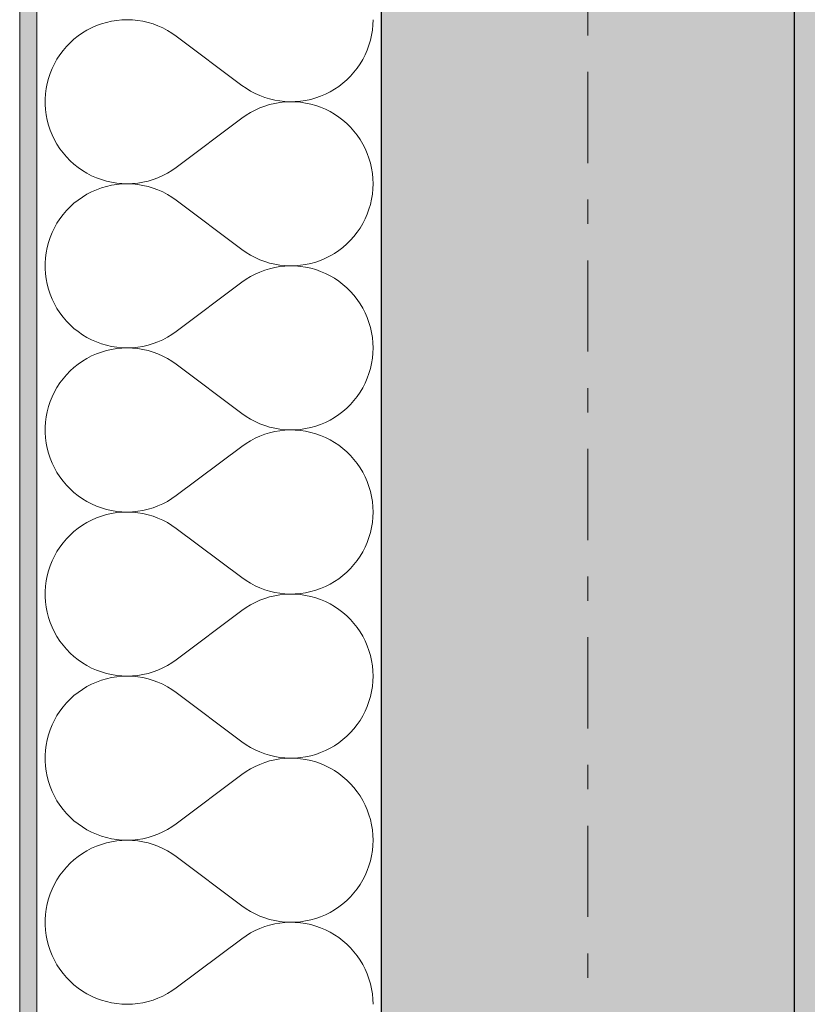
# Model space of a CAD drawing. Extents: x 100 to 2982, y 37 to 2050.
# Tile 7 of 135: x 620 to 666, y 622 to 679. Entities that reach past the tile are written whole.
import ezdxf
from ezdxf.xclip import XClip

# ---------------------------------------------------------------- set-up
doc = ezdxf.new("R2010")
doc.units = 0
doc.header["$MEASUREMENT"] = 0
doc.header["$XCLIPFRAME"] = 0
doc.linetypes.add('Przerywana podwójnie', pattern=[54.680554, 26.458333, -10.583333, 7.055556, -10.583333])
for name, color, linetype in [('410-K Osie', 7, 'Continuous'), ('420-K Ściany', 7, 'Continuous'), ('820-G Rysunki Obrazki', 7, 'Continuous')]:
    doc.layers.add(name, color=color, linetype=linetype)
pattern_1 = [(0, (-18316.349, -206.5255), (0, 8.660254), [0, -5]), (0, (-18313.849, -202.195), (0, 8.660254), [0, -5])]

# ---------------------------------------------------------------- blocks, each defined once
blk = doc.blocks.new('*X17')
at = {"layer": '420-K Ściany', "color": 174, "linetype": 'Continuous', "lineweight": 5, "ltscale": 0.2}
for p, q in [((624.546, 678.948), (624.259, 678.843)), ((624.839, 679.035), (624.546, 678.948)), ((625.137, 679.102), (624.839, 679.035)), ((625.438, 679.151), (625.137, 679.102)), ((625.743, 679.179), (625.438, 679.151)), ((626.048, 679.189), (625.743, 679.179)), ((626.353, 679.178), (626.048, 679.189)), ((626.658, 679.149), (626.353, 679.178)), ((626.959, 679.099), (626.658, 679.149)), ((627.257, 679.031), (626.959, 679.099)), ((627.55, 678.943), (627.257, 679.031)), ((627.836, 678.837), (627.55, 678.943)), ((640.288, 678.588), (640.316, 678.888)), ((640.316, 678.888), (640.326, 679.189)), ((623.446, 678.421), (623.196, 678.246)), ((623.708, 678.579), (623.446, 678.421)), ((623.979, 678.72), (623.708, 678.579)), ((624.259, 678.843), (623.979, 678.72)), ((628.115, 678.713), (627.836, 678.837)), ((628.386, 678.571), (628.115, 678.713)), ((628.647, 678.412), (628.386, 678.571)), ((628.897, 678.236), (628.647, 678.412)), ((640.174, 677.997), (640.24, 678.29)), ((640.24, 678.29), (640.288, 678.588)), ((622.73, 677.85), (622.517, 677.631)), ((622.957, 678.056), (622.73, 677.85)), ((623.196, 678.246), (622.957, 678.056)), ((628.897, 678.236), (632.707, 675.379)), ((640.089, 677.707), (640.174, 677.997)), ((622.136, 677.154), (621.969, 676.898)), ((622.319, 677.399), (622.136, 677.154)), ((622.517, 677.631), (622.319, 677.399)), ((639.729, 676.88), (639.866, 677.148)), ((639.866, 677.148), (639.987, 677.424)), ((639.987, 677.424), (640.089, 677.707)), ((621.819, 676.632), (621.687, 676.356)), ((621.969, 676.898), (621.819, 676.632)), ((639.404, 676.373), (639.574, 676.622)), ((639.574, 676.622), (639.729, 676.88)), ((621.572, 676.073), (621.475, 675.783)), ((621.687, 676.356), (621.572, 676.073)), ((639.018, 675.911), (639.218, 676.136)), ((639.218, 676.136), (639.404, 676.373)), ((621.398, 675.488), (621.339, 675.188)), ((621.475, 675.783), (621.398, 675.488)), ((638.338, 675.318), (638.577, 675.501)), ((638.577, 675.501), (638.804, 675.699)), ((638.804, 675.699), (639.018, 675.911)), ((621.3, 674.885), (621.281, 674.58)), ((621.339, 675.188), (621.3, 674.885)), ((632.707, 675.379), (632.953, 675.206)), ((632.953, 675.206), (633.21, 675.049)), ((633.21, 675.049), (633.477, 674.909)), ((633.477, 674.909), (633.752, 674.785)), ((637.28, 674.747), (637.558, 674.864)), ((637.558, 674.864), (637.827, 674.999)), ((637.827, 674.999), (638.087, 675.151)), ((638.087, 675.151), (638.338, 675.318)), ((621.281, 674.58), (621.281, 674.274)), ((633.752, 674.785), (634.034, 674.679)), ((634.034, 674.679), (634.322, 674.592)), ((634.322, 674.592), (634.615, 674.522)), ((634.615, 674.331), (634.322, 674.262)), ((634.615, 674.522), (634.912, 674.472)), ((634.912, 674.382), (634.615, 674.331)), ((634.912, 674.472), (635.211, 674.44)), ((635.211, 674.414), (634.912, 674.382)), ((635.211, 674.44), (635.512, 674.427)), ((635.512, 674.427), (635.211, 674.414)), ((635.512, 674.427), (635.813, 674.433)), ((635.813, 674.42), (635.512, 674.427)), ((635.813, 674.433), (636.114, 674.459)), ((636.114, 674.395), (635.813, 674.42)), ((636.114, 674.459), (636.411, 674.503)), ((636.411, 674.351), (636.114, 674.395)), ((636.411, 674.503), (636.706, 674.566)), ((636.706, 674.288), (636.411, 674.351)), ((636.706, 674.566), (636.996, 674.647)), ((636.996, 674.206), (636.706, 674.288)), ((636.996, 674.647), (637.28, 674.747)), ((621.281, 674.274), (621.3, 673.969)), ((621.3, 673.969), (621.339, 673.666)), ((633.21, 673.805), (632.953, 673.648)), ((633.477, 673.945), (633.21, 673.805)), ((633.752, 674.069), (633.477, 673.945)), ((634.034, 674.174), (633.752, 674.069)), ((634.322, 674.262), (634.034, 674.174)), ((637.28, 674.107), (636.996, 674.206)), ((637.558, 673.989), (637.28, 674.107)), ((637.827, 673.855), (637.558, 673.989)), ((638.087, 673.703), (637.827, 673.855)), ((621.339, 673.666), (621.398, 673.366)), ((621.398, 673.366), (621.475, 673.071)), ((628.897, 670.617), (632.707, 673.474)), ((632.953, 673.648), (632.707, 673.474)), ((638.338, 673.536), (638.087, 673.703)), ((638.577, 673.352), (638.338, 673.536)), ((638.804, 673.155), (638.577, 673.352)), ((639.018, 672.943), (638.804, 673.155)), ((621.475, 673.071), (621.572, 672.781)), ((621.572, 672.781), (621.687, 672.497)), ((639.218, 672.718), (639.018, 672.943)), ((639.404, 672.481), (639.218, 672.718)), ((621.687, 672.497), (621.819, 672.222)), ((621.819, 672.222), (621.969, 671.956)), ((639.574, 672.232), (639.404, 672.481)), ((639.729, 671.974), (639.574, 672.232)), ((621.969, 671.956), (622.136, 671.7)), ((622.136, 671.7), (622.319, 671.455)), ((622.319, 671.455), (622.517, 671.223)), ((639.866, 671.706), (639.729, 671.974)), ((639.987, 671.429), (639.866, 671.706)), ((640.089, 671.146), (639.987, 671.429)), ((622.517, 671.223), (622.73, 671.003)), ((622.73, 671.003), (622.957, 670.798)), ((640.174, 670.857), (640.089, 671.146)), ((640.24, 670.563), (640.174, 670.857)), ((622.957, 670.798), (623.196, 670.608)), ((623.196, 670.608), (623.446, 670.433)), ((623.446, 670.433), (623.708, 670.275)), ((628.386, 670.283), (628.647, 670.442)), ((628.647, 670.442), (628.897, 670.617)), ((640.288, 670.266), (640.24, 670.563)), ((623.708, 670.275), (623.979, 670.134)), ((623.979, 670.134), (624.259, 670.011)), ((624.259, 670.011), (624.546, 669.906)), ((624.546, 669.906), (624.839, 669.819)), ((624.839, 669.819), (625.137, 669.751)), ((625.137, 669.751), (625.438, 669.703)), ((626.658, 669.705), (626.959, 669.755)), ((626.959, 669.755), (627.257, 669.823)), ((627.257, 669.823), (627.55, 669.911)), ((627.55, 669.911), (627.836, 670.017)), ((627.836, 670.017), (628.115, 670.141)), ((628.115, 670.141), (628.386, 670.283)), ((640.316, 669.966), (640.288, 670.266)), ((640.326, 669.665), (640.316, 669.966)), ((623.979, 669.196), (623.708, 669.055)), ((624.259, 669.319), (623.979, 669.196)), ((624.546, 669.424), (624.259, 669.319)), ((624.839, 669.511), (624.546, 669.424)), ((625.137, 669.578), (624.839, 669.511)), ((625.438, 669.627), (625.137, 669.578)), ((625.438, 669.703), (625.743, 669.674)), ((625.743, 669.656), (625.438, 669.627)), ((625.743, 669.674), (626.048, 669.665)), ((626.048, 669.665), (625.743, 669.656)), ((626.048, 669.665), (626.353, 669.675)), ((626.353, 669.655), (626.048, 669.665)), ((626.353, 669.675), (626.658, 669.705)), ((626.658, 669.625), (626.353, 669.655)), ((626.959, 669.575), (626.658, 669.625)), ((627.257, 669.507), (626.959, 669.575)), ((627.55, 669.419), (627.257, 669.507)), ((627.836, 669.313), (627.55, 669.419)), ((628.115, 669.189), (627.836, 669.313)), ((628.386, 669.047), (628.115, 669.189)), ((640.288, 669.064), (640.316, 669.364)), ((640.316, 669.364), (640.326, 669.665)), ((623.196, 668.722), (622.957, 668.532)), ((623.446, 668.897), (623.196, 668.722)), ((623.708, 669.055), (623.446, 668.897)), ((628.647, 668.888), (628.386, 669.047)), ((628.897, 668.713), (628.647, 668.888)), ((628.897, 668.713), (632.707, 665.855)), ((640.174, 668.473), (640.24, 668.767)), ((640.24, 668.767), (640.288, 669.064)), ((622.517, 668.107), (622.319, 667.875)), ((622.73, 668.327), (622.517, 668.107)), ((622.957, 668.532), (622.73, 668.327)), ((639.987, 667.9), (640.089, 668.184)), ((640.089, 668.184), (640.174, 668.473)), ((622.136, 667.63), (621.969, 667.374)), ((622.319, 667.875), (622.136, 667.63)), ((639.729, 667.356), (639.866, 667.624)), ((639.866, 667.624), (639.987, 667.9)), ((621.819, 667.108), (621.687, 666.833)), ((621.969, 667.374), (621.819, 667.108)), ((639.404, 666.849), (639.574, 667.098)), ((639.574, 667.098), (639.729, 667.356)), ((621.572, 666.549), (621.475, 666.259)), ((621.687, 666.833), (621.572, 666.549)), ((638.804, 666.175), (639.018, 666.387)), ((639.018, 666.387), (639.218, 666.612)), ((639.218, 666.612), (639.404, 666.849)), ((621.398, 665.964), (621.339, 665.664)), ((621.475, 666.259), (621.398, 665.964)), ((632.707, 665.855), (632.953, 665.682)), ((638.087, 665.627), (638.338, 665.794)), ((638.338, 665.794), (638.577, 665.977)), ((638.577, 665.977), (638.804, 666.175)), ((621.3, 665.361), (621.281, 665.056)), ((621.339, 665.664), (621.3, 665.361)), ((632.953, 665.682), (633.21, 665.525)), ((633.21, 665.525), (633.477, 665.385)), ((633.477, 665.385), (633.752, 665.261)), ((633.752, 665.261), (634.034, 665.156)), ((634.034, 665.156), (634.322, 665.068)), ((636.996, 665.124), (637.28, 665.223)), ((637.28, 665.223), (637.558, 665.341)), ((637.558, 665.341), (637.827, 665.475)), ((637.827, 665.475), (638.087, 665.627)), ((621.281, 665.056), (621.281, 664.75)), ((621.281, 664.75), (621.3, 664.445)), ((634.034, 664.65), (633.752, 664.545)), ((634.322, 664.738), (634.034, 664.65)), ((634.322, 665.068), (634.615, 664.999)), ((634.615, 664.808), (634.322, 664.738)), ((634.615, 664.999), (634.912, 664.948)), ((634.912, 664.858), (634.615, 664.808)), ((634.912, 664.948), (635.211, 664.916)), ((635.211, 664.89), (634.912, 664.858)), ((635.211, 664.916), (635.512, 664.903)), ((635.512, 664.903), (635.211, 664.89)), ((635.512, 664.903), (635.813, 664.91)), ((635.813, 664.897), (635.512, 664.903)), ((635.813, 664.91), (636.114, 664.935)), ((636.114, 664.871), (635.813, 664.897)), ((636.114, 664.935), (636.411, 664.979)), ((636.411, 664.827), (636.114, 664.871)), ((636.411, 664.979), (636.706, 665.042)), ((636.706, 664.764), (636.411, 664.827)), ((636.706, 665.042), (636.996, 665.124)), ((636.996, 664.683), (636.706, 664.764)), ((637.28, 664.583), (636.996, 664.683)), ((637.558, 664.466), (637.28, 664.583)), ((621.3, 664.445), (621.339, 664.142)), ((621.339, 664.142), (621.398, 663.842)), ((632.953, 664.124), (632.707, 663.951)), ((633.21, 664.281), (632.953, 664.124)), ((633.477, 664.421), (633.21, 664.281)), ((633.752, 664.545), (633.477, 664.421)), ((637.827, 664.331), (637.558, 664.466)), ((638.087, 664.179), (637.827, 664.331)), ((638.338, 664.012), (638.087, 664.179)), ((638.577, 663.829), (638.338, 664.012)), ((621.398, 663.842), (621.475, 663.547)), ((621.475, 663.547), (621.572, 663.257)), ((628.897, 661.094), (632.707, 663.951)), ((638.804, 663.631), (638.577, 663.829)), ((639.018, 663.419), (638.804, 663.631)), ((621.572, 663.257), (621.687, 662.974)), ((621.687, 662.974), (621.819, 662.698)), ((639.218, 663.194), (639.018, 663.419)), ((639.404, 662.957), (639.218, 663.194)), ((639.574, 662.708), (639.404, 662.957)), ((621.819, 662.698), (621.969, 662.432)), ((621.969, 662.432), (622.136, 662.176)), ((639.729, 662.45), (639.574, 662.708)), ((639.866, 662.182), (639.729, 662.45)), ((622.136, 662.176), (622.319, 661.931)), ((622.319, 661.931), (622.517, 661.699)), ((639.987, 661.906), (639.866, 662.182)), ((640.089, 661.622), (639.987, 661.906)), ((622.517, 661.699), (622.73, 661.48)), ((622.73, 661.48), (622.957, 661.274)), ((622.957, 661.274), (623.196, 661.084)), ((640.174, 661.333), (640.089, 661.622)), ((640.24, 661.04), (640.174, 661.333)), ((623.196, 661.084), (623.446, 660.909)), ((623.446, 660.909), (623.708, 660.751)), ((623.708, 660.751), (623.979, 660.61)), ((623.979, 660.61), (624.259, 660.487)), ((627.836, 660.493), (628.115, 660.617)), ((628.115, 660.617), (628.386, 660.759)), ((628.386, 660.759), (628.647, 660.918)), ((628.647, 660.918), (628.897, 661.094)), ((640.288, 660.742), (640.24, 661.04)), ((640.316, 660.442), (640.288, 660.742)), ((624.259, 660.487), (624.546, 660.382)), ((624.546, 660.382), (624.839, 660.295)), ((624.839, 660.295), (625.137, 660.228)), ((625.137, 660.055), (624.839, 659.987)), ((625.137, 660.228), (625.438, 660.179)), ((625.438, 660.103), (625.137, 660.055)), ((625.438, 660.179), (625.743, 660.15)), ((625.743, 660.132), (625.438, 660.103)), ((625.743, 660.15), (626.048, 660.141)), ((626.048, 660.141), (625.743, 660.132)), ((626.048, 660.141), (626.353, 660.151)), ((626.353, 660.131), (626.048, 660.141)), ((626.353, 660.151), (626.658, 660.181)), ((626.658, 660.101), (626.353, 660.131)), ((626.658, 660.181), (626.959, 660.231)), ((626.959, 660.052), (626.658, 660.101)), ((626.959, 660.231), (627.257, 660.299)), ((627.257, 659.983), (626.959, 660.052)), ((627.257, 660.299), (627.55, 660.387)), ((627.55, 660.387), (627.836, 660.493)), ((640.326, 660.141), (640.316, 660.442)), ((640.316, 659.84), (640.326, 660.141)), ((623.708, 659.531), (623.446, 659.373)), ((623.979, 659.672), (623.708, 659.531)), ((624.259, 659.795), (623.979, 659.672)), ((624.546, 659.901), (624.259, 659.795)), ((624.839, 659.987), (624.546, 659.901)), ((627.55, 659.896), (627.257, 659.983)), ((627.836, 659.789), (627.55, 659.896)), ((628.115, 659.665), (627.836, 659.789)), ((628.386, 659.523), (628.115, 659.665)), ((628.647, 659.364), (628.386, 659.523)), ((640.24, 659.243), (640.288, 659.54)), ((640.288, 659.54), (640.316, 659.84)), ((622.957, 659.008), (622.73, 658.803)), ((623.196, 659.198), (622.957, 659.008)), ((623.446, 659.373), (623.196, 659.198)), ((628.897, 659.189), (628.647, 659.364)), ((628.897, 659.189), (632.707, 656.332)), ((640.089, 658.66), (640.174, 658.949)), ((640.174, 658.949), (640.24, 659.243)), ((622.319, 658.351), (622.136, 658.106)), ((622.517, 658.583), (622.319, 658.351)), ((622.73, 658.803), (622.517, 658.583)), ((639.866, 658.101), (639.987, 658.377)), ((639.987, 658.377), (640.089, 658.66)), ((621.969, 657.85), (621.819, 657.584)), ((622.136, 658.106), (621.969, 657.85)), ((639.574, 657.574), (639.729, 657.833)), ((639.729, 657.833), (639.866, 658.101)), ((621.687, 657.309), (621.572, 657.026)), ((621.819, 657.584), (621.687, 657.309)), ((639.218, 657.088), (639.404, 657.326)), ((639.404, 657.326), (639.574, 657.574)), ((621.475, 656.736), (621.398, 656.44)), ((621.572, 657.026), (621.475, 656.736)), ((638.577, 656.454), (638.804, 656.652)), ((638.804, 656.652), (639.018, 656.863)), ((639.018, 656.863), (639.218, 657.088)), ((621.339, 656.14), (621.3, 655.837)), ((621.398, 656.44), (621.339, 656.14)), ((632.707, 656.332), (632.953, 656.159)), ((632.953, 656.159), (633.21, 656.002)), ((633.21, 656.002), (633.477, 655.861)), ((637.827, 655.951), (638.087, 656.103)), ((638.087, 656.103), (638.338, 656.271)), ((638.338, 656.271), (638.577, 656.454)), ((621.3, 655.837), (621.281, 655.532)), ((621.281, 655.532), (621.281, 655.226)), ((633.477, 655.861), (633.752, 655.738)), ((633.752, 655.738), (634.034, 655.632)), ((634.034, 655.632), (634.322, 655.544)), ((634.322, 655.544), (634.615, 655.475)), ((634.615, 655.475), (634.912, 655.424)), ((636.114, 655.411), (636.411, 655.455)), ((636.411, 655.455), (636.706, 655.518)), ((636.706, 655.518), (636.996, 655.6)), ((636.996, 655.6), (637.28, 655.699)), ((637.28, 655.699), (637.558, 655.817)), ((637.558, 655.817), (637.827, 655.951)), ((621.281, 655.226), (621.3, 654.922)), ((621.3, 654.922), (621.339, 654.618)), ((633.477, 654.897), (633.21, 654.757)), ((633.752, 655.021), (633.477, 654.897)), ((634.034, 655.127), (633.752, 655.021)), ((634.322, 655.214), (634.034, 655.127)), ((634.615, 655.284), (634.322, 655.214)), ((634.912, 655.334), (634.615, 655.284)), ((634.912, 655.424), (635.211, 655.392)), ((635.211, 655.366), (634.912, 655.334)), ((635.211, 655.392), (635.512, 655.38)), ((635.512, 655.379), (635.211, 655.366)), ((635.512, 655.38), (635.813, 655.386)), ((635.813, 655.373), (635.512, 655.379)), ((635.813, 655.386), (636.114, 655.411)), ((636.114, 655.347), (635.813, 655.373)), ((636.411, 655.303), (636.114, 655.347)), ((636.706, 655.24), (636.411, 655.303)), ((636.996, 655.159), (636.706, 655.24)), ((637.28, 655.059), (636.996, 655.159)), ((637.558, 654.942), (637.28, 655.059)), ((637.827, 654.807), (637.558, 654.942)), ((621.339, 654.618), (621.398, 654.319)), ((621.398, 654.319), (621.475, 654.023)), ((628.897, 651.57), (632.707, 654.427)), ((632.953, 654.6), (632.707, 654.427)), ((633.21, 654.757), (632.953, 654.6)), ((638.087, 654.656), (637.827, 654.807)), ((638.338, 654.488), (638.087, 654.656)), ((638.577, 654.305), (638.338, 654.488)), ((638.804, 654.107), (638.577, 654.305)), ((621.475, 654.023), (621.572, 653.733)), ((621.572, 653.733), (621.687, 653.45)), ((639.018, 653.895), (638.804, 654.107)), ((639.218, 653.67), (639.018, 653.895)), ((621.687, 653.45), (621.819, 653.175)), ((621.819, 653.175), (621.969, 652.908)), ((639.404, 653.433), (639.218, 653.67)), ((639.574, 653.185), (639.404, 653.433)), ((639.729, 652.926), (639.574, 653.185)), ((621.969, 652.908), (622.136, 652.652)), ((622.136, 652.652), (622.319, 652.408)), ((639.866, 652.658), (639.729, 652.926)), ((639.987, 652.382), (639.866, 652.658)), ((622.319, 652.408), (622.517, 652.175)), ((622.517, 652.175), (622.73, 651.956)), ((640.089, 652.099), (639.987, 652.382)), ((640.174, 651.81), (640.089, 652.099)), ((622.73, 651.956), (622.957, 651.75)), ((622.957, 651.75), (623.196, 651.56)), ((623.196, 651.56), (623.446, 651.386)), ((628.647, 651.394), (628.897, 651.57)), ((640.24, 651.516), (640.174, 651.81)), ((640.288, 651.218), (640.24, 651.516)), ((623.446, 651.386), (623.708, 651.227)), ((623.708, 651.227), (623.979, 651.086)), ((623.979, 651.086), (624.259, 650.963)), ((624.259, 650.963), (624.546, 650.858)), ((624.546, 650.858), (624.839, 650.771)), ((627.257, 650.775), (627.55, 650.863)), ((627.55, 650.863), (627.836, 650.969)), ((627.836, 650.969), (628.115, 651.093)), ((628.115, 651.093), (628.386, 651.235)), ((628.386, 651.235), (628.647, 651.394)), ((640.316, 650.918), (640.288, 651.218)), ((640.326, 650.617), (640.316, 650.918)), ((624.546, 650.377), (624.259, 650.272)), ((624.839, 650.463), (624.546, 650.377)), ((624.839, 650.771), (625.137, 650.704)), ((625.137, 650.531), (624.839, 650.463)), ((625.137, 650.704), (625.438, 650.656)), ((625.438, 650.579), (625.137, 650.531)), ((625.438, 650.656), (625.743, 650.627)), ((625.743, 650.608), (625.438, 650.579)), ((625.743, 650.627), (626.048, 650.617)), ((626.048, 650.617), (625.743, 650.608)), ((626.048, 650.617), (626.353, 650.628)), ((626.353, 650.607), (626.048, 650.617)), ((626.353, 650.628), (626.658, 650.658)), ((626.658, 650.577), (626.353, 650.607)), ((626.658, 650.658), (626.959, 650.707)), ((626.959, 650.528), (626.658, 650.577)), ((626.959, 650.707), (627.257, 650.775)), ((627.257, 650.459), (626.959, 650.528)), ((627.55, 650.372), (627.257, 650.459)), ((627.836, 650.266), (627.55, 650.372)), ((640.288, 650.016), (640.316, 650.316)), ((640.316, 650.316), (640.326, 650.617)), ((623.446, 649.849), (623.196, 649.675)), ((623.708, 650.007), (623.446, 649.849)), ((623.979, 650.148), (623.708, 650.007)), ((624.259, 650.272), (623.979, 650.148)), ((628.115, 650.141), (627.836, 650.266)), ((628.386, 649.999), (628.115, 650.141)), ((628.647, 649.84), (628.386, 649.999)), ((628.897, 649.665), (628.647, 649.84)), ((640.174, 649.425), (640.24, 649.719)), ((640.24, 649.719), (640.288, 650.016)), ((622.73, 649.279), (622.517, 649.06)), ((622.957, 649.484), (622.73, 649.279)), ((623.196, 649.675), (622.957, 649.484)), ((628.897, 649.665), (632.707, 646.808)), ((640.089, 649.136), (640.174, 649.425)), ((622.136, 648.582), (621.969, 648.326)), ((622.319, 648.827), (622.136, 648.582)), ((622.517, 649.06), (622.319, 648.827)), ((639.729, 648.309), (639.866, 648.577)), ((639.866, 648.577), (639.987, 648.853)), ((639.987, 648.853), (640.089, 649.136)), ((621.819, 648.06), (621.687, 647.785)), ((621.969, 648.326), (621.819, 648.06)), ((639.404, 647.802), (639.574, 648.05)), ((639.574, 648.05), (639.729, 648.309)), ((621.572, 647.502), (621.475, 647.212)), ((621.687, 647.785), (621.572, 647.502)), ((639.018, 647.34), (639.218, 647.565)), ((639.218, 647.565), (639.404, 647.802)), ((621.398, 646.916), (621.339, 646.616)), ((621.475, 647.212), (621.398, 646.916)), ((638.338, 646.747), (638.577, 646.93)), ((638.577, 646.93), (638.804, 647.128)), ((638.804, 647.128), (639.018, 647.34)), ((621.3, 646.313), (621.281, 646.008)), ((621.339, 646.616), (621.3, 646.313)), ((632.707, 646.808), (632.953, 646.635)), ((632.953, 646.635), (633.21, 646.478)), ((633.21, 646.478), (633.477, 646.337)), ((633.477, 646.337), (633.752, 646.214)), ((637.28, 646.176), (637.558, 646.293)), ((637.558, 646.293), (637.827, 646.428)), ((637.827, 646.428), (638.087, 646.579)), ((638.087, 646.579), (638.338, 646.747)), ((621.281, 646.008), (621.281, 645.703)), ((633.752, 646.214), (634.034, 646.108)), ((634.034, 646.108), (634.322, 646.02)), ((634.322, 646.02), (634.615, 645.951)), ((634.615, 645.76), (634.322, 645.691)), ((634.615, 645.951), (634.912, 645.9)), ((634.912, 645.811), (634.615, 645.76)), ((634.912, 645.9), (635.211, 645.869)), ((635.211, 645.842), (634.912, 645.811)), ((635.211, 645.869), (635.512, 645.856)), ((635.512, 645.855), (635.211, 645.842)), ((635.512, 645.856), (635.813, 645.862)), ((635.813, 645.849), (635.512, 645.855)), ((635.813, 645.862), (636.114, 645.887)), ((636.114, 645.824), (635.813, 645.849)), ((636.114, 645.887), (636.411, 645.931)), ((636.411, 645.779), (636.114, 645.824)), ((636.411, 645.931), (636.706, 645.994)), ((636.706, 645.716), (636.411, 645.779)), ((636.706, 645.994), (636.996, 646.076)), ((636.996, 645.635), (636.706, 645.716)), ((636.996, 646.076), (637.28, 646.176)), ((621.281, 645.703), (621.3, 645.398)), ((621.3, 645.398), (621.339, 645.095)), ((633.21, 645.233), (632.953, 645.076)), ((633.477, 645.374), (633.21, 645.233)), ((633.752, 645.497), (633.477, 645.374)), ((634.034, 645.603), (633.752, 645.497)), ((634.322, 645.691), (634.034, 645.603)), ((637.28, 645.535), (636.996, 645.635)), ((637.558, 645.418), (637.28, 645.535)), ((637.827, 645.283), (637.558, 645.418)), ((638.087, 645.132), (637.827, 645.283)), ((621.339, 645.095), (621.398, 644.795)), ((621.398, 644.795), (621.475, 644.499)), ((628.897, 642.046), (632.707, 644.903)), ((632.953, 645.076), (632.707, 644.903)), ((638.338, 644.964), (638.087, 645.132)), ((638.577, 644.781), (638.338, 644.964)), ((638.804, 644.583), (638.577, 644.781)), ((639.018, 644.371), (638.804, 644.583)), ((621.475, 644.499), (621.572, 644.209)), ((621.572, 644.209), (621.687, 643.926)), ((639.218, 644.146), (639.018, 644.371)), ((639.404, 643.909), (639.218, 644.146)), ((621.687, 643.926), (621.819, 643.651)), ((621.819, 643.651), (621.969, 643.385)), ((639.574, 643.661), (639.404, 643.909)), ((639.729, 643.402), (639.574, 643.661)), ((621.969, 643.385), (622.136, 643.129)), ((622.136, 643.129), (622.319, 642.884)), ((622.319, 642.884), (622.517, 642.651)), ((639.866, 643.134), (639.729, 643.402)), ((639.987, 642.858), (639.866, 643.134)), ((640.089, 642.575), (639.987, 642.858)), ((622.517, 642.651), (622.73, 642.432)), ((622.73, 642.432), (622.957, 642.227)), ((640.174, 642.286), (640.089, 642.575)), ((640.24, 641.992), (640.174, 642.286)), ((622.957, 642.227), (623.196, 642.036)), ((623.196, 642.036), (623.446, 641.862)), ((623.446, 641.862), (623.708, 641.704)), ((628.386, 641.712), (628.647, 641.871)), ((628.647, 641.871), (628.897, 642.046)), ((640.288, 641.694), (640.24, 641.992)), ((623.708, 641.704), (623.979, 641.563)), ((623.979, 641.563), (624.259, 641.439)), ((624.259, 641.439), (624.546, 641.334)), ((624.546, 641.334), (624.839, 641.248)), ((624.839, 641.248), (625.137, 641.18)), ((625.137, 641.18), (625.438, 641.132)), ((626.658, 641.134), (626.959, 641.183)), ((626.959, 641.183), (627.257, 641.252)), ((627.257, 641.252), (627.55, 641.339)), ((627.55, 641.339), (627.836, 641.445)), ((627.836, 641.445), (628.115, 641.57)), ((628.115, 641.57), (628.386, 641.712)), ((640.316, 641.395), (640.288, 641.694)), ((640.326, 641.094), (640.316, 641.395)), ((623.979, 640.624), (623.708, 640.483)), ((624.259, 640.748), (623.979, 640.624)), ((624.546, 640.853), (624.259, 640.748)), ((624.839, 640.939), (624.546, 640.853)), ((625.137, 641.007), (624.839, 640.939)), ((625.438, 641.055), (625.137, 641.007)), ((625.438, 641.132), (625.743, 641.103)), ((625.743, 641.084), (625.438, 641.055)), ((625.743, 641.103), (626.048, 641.094)), ((626.048, 641.094), (625.743, 641.084)), ((626.048, 641.094), (626.353, 641.104)), ((626.353, 641.083), (626.048, 641.094)), ((626.353, 641.104), (626.658, 641.134)), ((626.658, 641.053), (626.353, 641.083)), ((626.959, 641.004), (626.658, 641.053)), ((627.257, 640.935), (626.959, 641.004)), ((627.55, 640.848), (627.257, 640.935)), ((627.836, 640.742), (627.55, 640.848)), ((628.115, 640.618), (627.836, 640.742)), ((628.386, 640.476), (628.115, 640.618)), ((640.288, 640.493), (640.316, 640.792)), ((640.316, 640.792), (640.326, 641.094)), ((623.196, 640.151), (622.957, 639.96)), ((623.446, 640.325), (623.196, 640.151)), ((623.708, 640.483), (623.446, 640.325)), ((628.647, 640.317), (628.386, 640.476)), ((628.897, 640.141), (628.647, 640.317)), ((628.897, 640.141), (632.707, 637.284)), ((640.174, 639.901), (640.24, 640.195)), ((640.24, 640.195), (640.288, 640.493)), ((622.517, 639.536), (622.319, 639.303)), ((622.73, 639.755), (622.517, 639.536)), ((622.957, 639.96), (622.73, 639.755)), ((639.987, 639.329), (640.089, 639.612)), ((640.089, 639.612), (640.174, 639.901)), ((622.136, 639.059), (621.969, 638.803)), ((622.319, 639.303), (622.136, 639.059)), ((639.729, 638.785), (639.866, 639.053)), ((639.866, 639.053), (639.987, 639.329)), ((621.819, 638.536), (621.687, 638.261)), ((621.969, 638.803), (621.819, 638.536)), ((639.404, 638.278), (639.574, 638.526)), ((639.574, 638.526), (639.729, 638.785)), ((621.572, 637.978), (621.475, 637.688)), ((621.687, 638.261), (621.572, 637.978)), ((638.804, 637.604), (639.018, 637.816)), ((639.018, 637.816), (639.218, 638.041)), ((639.218, 638.041), (639.404, 638.278)), ((621.398, 637.392), (621.339, 637.092)), ((621.475, 637.688), (621.398, 637.392)), ((632.707, 637.284), (632.953, 637.111)), ((638.087, 637.055), (638.338, 637.223)), ((638.338, 637.223), (638.577, 637.406)), ((638.577, 637.406), (638.804, 637.604)), ((621.3, 636.789), (621.281, 636.484)), ((621.339, 637.092), (621.3, 636.789)), ((632.953, 637.111), (633.21, 636.954)), ((633.21, 636.954), (633.477, 636.813)), ((633.477, 636.813), (633.752, 636.69)), ((633.752, 636.69), (634.034, 636.584)), ((634.034, 636.584), (634.322, 636.497)), ((636.996, 636.552), (637.28, 636.652)), ((637.28, 636.652), (637.558, 636.769)), ((637.558, 636.769), (637.827, 636.904)), ((637.827, 636.904), (638.087, 637.055)), ((621.281, 636.484), (621.281, 636.179)), ((621.281, 636.179), (621.3, 635.874)), ((634.034, 636.079), (633.752, 635.973)), ((634.322, 636.167), (634.034, 636.079)), ((634.322, 636.497), (634.615, 636.427)), ((634.615, 636.236), (634.322, 636.167)), ((634.615, 636.427), (634.912, 636.377)), ((634.912, 636.287), (634.615, 636.236)), ((634.912, 636.377), (635.211, 636.345)), ((635.211, 636.319), (634.912, 636.287)), ((635.211, 636.345), (635.512, 636.332)), ((635.512, 636.331), (635.211, 636.319)), ((635.512, 636.332), (635.813, 636.338)), ((635.813, 636.325), (635.512, 636.331)), ((635.813, 636.338), (636.114, 636.363)), ((636.114, 636.3), (635.813, 636.325)), ((636.114, 636.363), (636.411, 636.408)), ((636.411, 636.256), (636.114, 636.3)), ((636.411, 636.408), (636.706, 636.471)), ((636.706, 636.193), (636.411, 636.256)), ((636.706, 636.471), (636.996, 636.552)), ((636.996, 636.111), (636.706, 636.193)), ((637.28, 636.012), (636.996, 636.111)), ((637.558, 635.894), (637.28, 636.012)), ((621.3, 635.874), (621.339, 635.571)), ((621.339, 635.571), (621.398, 635.271)), ((632.953, 635.552), (632.707, 635.379)), ((633.21, 635.709), (632.953, 635.552)), ((633.477, 635.85), (633.21, 635.709)), ((633.752, 635.973), (633.477, 635.85)), ((637.827, 635.759), (637.558, 635.894)), ((638.087, 635.608), (637.827, 635.759)), ((638.338, 635.44), (638.087, 635.608)), ((638.577, 635.257), (638.338, 635.44)), ((621.398, 635.271), (621.475, 634.975)), ((621.475, 634.975), (621.572, 634.685)), ((628.897, 632.522), (632.707, 635.379)), ((638.804, 635.059), (638.577, 635.257)), ((639.018, 634.848), (638.804, 635.059)), ((621.572, 634.685), (621.687, 634.402)), ((621.687, 634.402), (621.819, 634.127)), ((639.218, 634.623), (639.018, 634.848)), ((639.404, 634.385), (639.218, 634.623)), ((639.574, 634.137), (639.404, 634.385)), ((621.819, 634.127), (621.969, 633.861)), ((621.969, 633.861), (622.136, 633.605)), ((639.729, 633.878), (639.574, 634.137)), ((639.866, 633.61), (639.729, 633.878)), ((622.136, 633.605), (622.319, 633.36)), ((622.319, 633.36), (622.517, 633.127)), ((639.987, 633.334), (639.866, 633.61)), ((640.089, 633.051), (639.987, 633.334)), ((622.517, 633.127), (622.73, 632.908)), ((622.73, 632.908), (622.957, 632.703)), ((622.957, 632.703), (623.196, 632.513)), ((640.174, 632.762), (640.089, 633.051)), ((640.24, 632.468), (640.174, 632.762)), ((623.196, 632.513), (623.446, 632.338)), ((623.446, 632.338), (623.708, 632.18)), ((623.708, 632.18), (623.979, 632.039)), ((623.979, 632.039), (624.259, 631.915)), ((627.836, 631.921), (628.115, 632.046)), ((628.115, 632.046), (628.386, 632.188)), ((628.386, 632.188), (628.647, 632.347)), ((628.647, 632.347), (628.897, 632.522)), ((640.288, 632.171), (640.24, 632.468)), ((640.316, 631.871), (640.288, 632.171)), ((624.259, 631.915), (624.546, 631.81)), ((624.546, 631.81), (624.839, 631.724)), ((624.839, 631.724), (625.137, 631.656)), ((625.137, 631.483), (624.839, 631.416)), ((625.137, 631.656), (625.438, 631.608)), ((625.438, 631.532), (625.137, 631.483)), ((625.438, 631.608), (625.743, 631.579)), ((625.743, 631.56), (625.438, 631.532)), ((625.743, 631.579), (626.048, 631.57)), ((626.048, 631.57), (625.743, 631.56)), ((626.048, 631.57), (626.353, 631.58)), ((626.353, 631.559), (626.048, 631.57)), ((626.353, 631.58), (626.658, 631.61)), ((626.658, 631.53), (626.353, 631.559)), ((626.658, 631.61), (626.959, 631.659)), ((626.959, 631.48), (626.658, 631.53)), ((626.959, 631.659), (627.257, 631.728)), ((627.257, 631.412), (626.959, 631.48)), ((627.257, 631.728), (627.55, 631.815)), ((627.55, 631.815), (627.836, 631.921)), ((640.326, 631.57), (640.316, 631.871)), ((640.316, 631.269), (640.326, 631.57)), ((623.708, 630.96), (623.446, 630.801)), ((623.979, 631.101), (623.708, 630.96)), ((624.259, 631.224), (623.979, 631.101)), ((624.546, 631.329), (624.259, 631.224)), ((624.839, 631.416), (624.546, 631.329)), ((627.55, 631.324), (627.257, 631.412)), ((627.836, 631.218), (627.55, 631.324)), ((628.115, 631.094), (627.836, 631.218)), ((628.386, 630.952), (628.115, 631.094)), ((628.647, 630.793), (628.386, 630.952)), ((640.24, 630.671), (640.288, 630.969)), ((640.288, 630.969), (640.316, 631.269)), ((622.957, 630.437), (622.73, 630.231)), ((623.196, 630.627), (622.957, 630.437)), ((623.446, 630.801), (623.196, 630.627)), ((628.897, 630.617), (628.647, 630.793)), ((628.897, 630.617), (632.707, 627.76)), ((640.089, 630.088), (640.174, 630.377)), ((640.174, 630.377), (640.24, 630.671)), ((622.319, 629.78), (622.136, 629.535)), ((622.517, 630.012), (622.319, 629.78)), ((622.73, 630.231), (622.517, 630.012)), ((639.866, 629.529), (639.987, 629.805)), ((639.987, 629.805), (640.089, 630.088)), ((621.969, 629.279), (621.819, 629.013)), ((622.136, 629.535), (621.969, 629.279)), ((639.574, 629.003), (639.729, 629.261)), ((639.729, 629.261), (639.866, 629.529)), ((621.687, 628.737), (621.572, 628.454)), ((621.819, 629.013), (621.687, 628.737)), ((639.218, 628.517), (639.404, 628.754)), ((639.404, 628.754), (639.574, 629.003)), ((621.475, 628.164), (621.398, 627.869)), ((621.572, 628.454), (621.475, 628.164)), ((638.577, 627.882), (638.804, 628.08)), ((638.804, 628.08), (639.018, 628.292)), ((639.018, 628.292), (639.218, 628.517)), ((621.339, 627.569), (621.3, 627.266)), ((621.398, 627.869), (621.339, 627.569)), ((632.707, 627.76), (632.953, 627.587)), ((632.953, 627.587), (633.21, 627.43)), ((633.21, 627.43), (633.477, 627.29)), ((637.827, 627.38), (638.087, 627.532)), ((638.087, 627.532), (638.338, 627.699)), ((638.338, 627.699), (638.577, 627.882)), ((621.3, 627.266), (621.281, 626.961)), ((621.281, 626.961), (621.281, 626.655)), ((633.477, 627.29), (633.752, 627.166)), ((633.752, 627.166), (634.034, 627.06)), ((634.034, 627.06), (634.322, 626.973)), ((634.322, 626.973), (634.615, 626.903)), ((634.615, 626.903), (634.912, 626.853)), ((636.114, 626.84), (636.411, 626.884)), ((636.411, 626.884), (636.706, 626.947)), ((636.706, 626.947), (636.996, 627.028)), ((636.996, 627.028), (637.28, 627.128)), ((637.28, 627.128), (637.558, 627.245)), ((637.558, 627.245), (637.827, 627.38)), ((621.281, 626.655), (621.3, 626.35)), ((621.3, 626.35), (621.339, 626.047)), ((633.477, 626.326), (633.21, 626.186)), ((633.752, 626.449), (633.477, 626.326)), ((634.034, 626.555), (633.752, 626.449)), ((634.322, 626.643), (634.034, 626.555)), ((634.615, 626.712), (634.322, 626.643)), ((634.912, 626.763), (634.615, 626.712)), ((634.912, 626.853), (635.211, 626.821)), ((635.211, 626.795), (634.912, 626.763)), ((635.211, 626.821), (635.512, 626.808)), ((635.512, 626.808), (635.211, 626.795)), ((635.512, 626.808), (635.813, 626.814)), ((635.813, 626.801), (635.512, 626.808)), ((635.813, 626.814), (636.114, 626.84)), ((636.114, 626.776), (635.813, 626.801)), ((636.411, 626.732), (636.114, 626.776)), ((636.706, 626.669), (636.411, 626.732)), ((636.996, 626.587), (636.706, 626.669)), ((637.28, 626.488), (636.996, 626.587)), ((637.558, 626.37), (637.28, 626.488)), ((637.827, 626.236), (637.558, 626.37)), ((621.339, 626.047), (621.398, 625.747)), ((621.398, 625.747), (621.475, 625.452)), ((628.897, 622.998), (632.707, 625.855)), ((632.953, 626.028), (632.707, 625.855)), ((633.21, 626.186), (632.953, 626.028)), ((638.087, 626.084), (637.827, 626.236)), ((638.338, 625.917), (638.087, 626.084)), ((638.577, 625.733), (638.338, 625.917)), ((638.804, 625.536), (638.577, 625.733)), ((621.475, 625.452), (621.572, 625.162)), ((621.572, 625.162), (621.687, 624.878)), ((639.018, 625.324), (638.804, 625.536)), ((639.218, 625.099), (639.018, 625.324)), ((621.687, 624.878), (621.819, 624.603)), ((621.819, 624.603), (621.969, 624.337)), ((639.404, 624.862), (639.218, 625.099)), ((639.574, 624.613), (639.404, 624.862)), ((639.729, 624.354), (639.574, 624.613)), ((621.969, 624.337), (622.136, 624.081)), ((622.136, 624.081), (622.319, 623.836)), ((639.866, 624.087), (639.729, 624.354)), ((639.987, 623.81), (639.866, 624.087)), ((622.319, 623.836), (622.517, 623.604)), ((622.517, 623.604), (622.73, 623.384)), ((640.089, 623.527), (639.987, 623.81)), ((640.174, 623.238), (640.089, 623.527)), ((622.73, 623.384), (622.957, 623.179)), ((622.957, 623.179), (623.196, 622.989)), ((623.196, 622.989), (623.446, 622.814)), ((628.647, 622.823), (628.897, 622.998)), ((640.24, 622.944), (640.174, 623.238)), ((640.288, 622.647), (640.24, 622.944)), ((623.446, 622.814), (623.708, 622.656)), ((623.708, 622.656), (623.979, 622.515)), ((623.979, 622.515), (624.259, 622.392)), ((624.259, 622.392), (624.546, 622.287)), ((624.546, 622.287), (624.839, 622.2)), ((627.257, 622.204), (627.55, 622.292)), ((627.55, 622.292), (627.836, 622.398)), ((627.836, 622.398), (628.115, 622.522)), ((628.115, 622.522), (628.386, 622.664)), ((628.386, 622.664), (628.647, 622.823)), ((640.316, 622.347), (640.288, 622.647)), ((640.326, 622.046), (640.316, 622.347)), ((624.839, 622.2), (625.137, 622.132)), ((625.137, 622.132), (625.438, 622.084)), ((625.438, 622.084), (625.743, 622.055)), ((625.743, 622.055), (626.048, 622.046)), ((626.048, 622.046), (626.353, 622.056)), ((626.353, 622.056), (626.658, 622.086)), ((626.658, 622.086), (626.959, 622.135)), ((626.959, 622.135), (627.257, 622.204))]:
    blk.add_line(p, q, dxfattribs=at)
blk = doc.blocks.new('Rysunek_1_1', base_point=(-18316.349, -206.526))
at = {"layer": '420-K Ściany', "linetype": 'Continuous', "lineweight": 5}
h = blk.add_hatch(dxfattribs=at)
h.set_pattern_fill('Tynk_0001', color=176, style=0, pattern_type=2)
h.set_pattern_definition(pattern_1)
h.paths.add_polyline_path([(619.802, 1180.509), (619.802, 575.509), (620.802, 575.509), (620.802, 1180.509)])
at = {"layer": '420-K Ściany', "linetype": 'Continuous', "lineweight": 13}
blk.add_hatch(color=62, dxfattribs=at).paths.add_polyline_path([(664.802, 619.509), (664.802, 1180.509), (640.802, 1180.509), (640.802, 619.509)])
at = {"layer": '420-K Ściany', "linetype": 'Continuous', "lineweight": 5}
h = blk.add_hatch(dxfattribs=at)
h.set_pattern_fill('Tynk_0001', color=180, style=0, pattern_type=2)
h.set_pattern_definition(pattern_1)
h.paths.add_polyline_path([(666.302, 621.009), (666.302, 1180.509), (664.802, 1180.509), (664.802, 621.009)])
at = {"layer": '410-K Osie', "color": 4, "linetype": 'Przerywana podwójnie', "lineweight": 13, "ltscale": 0.2}
blk.add_line((652.802, 1813.509), (652.802, 529.46), dxfattribs=at)
blk.add_line((652.802, 1813.509), (652.802, 529.46), dxfattribs=at)
at = {"layer": '420-K Ściany', "color": 67, "linetype": 'Continuous', "lineweight": 13, "ltscale": 0.2}
blk.add_line((620.802, 1180.509), (620.802, 595.509), dxfattribs=at)
at = {"layer": '420-K Ściany', "color": 27, "linetype": 'Continuous', "lineweight": 25, "ltscale": 0.2}
for p, q in [((640.802, 1180.509), (640.802, 619.509)), ((664.802, 621.009), (664.802, 1180.509))]:
    blk.add_line(p, q, dxfattribs=at)
at = {"layer": '420-K Ściany', "color": 47, "linetype": 'Continuous', "lineweight": 15, "ltscale": 0.2, "flags": 128}
blk.add_lwpolyline([(619.802, 1180.509), (619.802, 575.509)], dxfattribs=at)
at = {"color": 65, "linetype": 'Continuous', "lineweight": 13, "ltscale": 0.2}
blk.add_blockref('*X17', (0, 0), dxfattribs=at)

msp = doc.modelspace()

# ---------------------------------------------------------------- block references
at = {"layer": '820-G Rysunki Obrazki', "color": 65, "linetype": 'Continuous', "lineweight": 13, "ltscale": 0.2}
ref = msp.add_blockref('Rysunek_1_1', (-18316.349, -206.526), dxfattribs=at)
XClip(ref).set_block_clipping_path([(244.527027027, 76.8014120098), (2570.9054054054, 2022.1162324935)])

doc.saveas('drawing.dxf')
